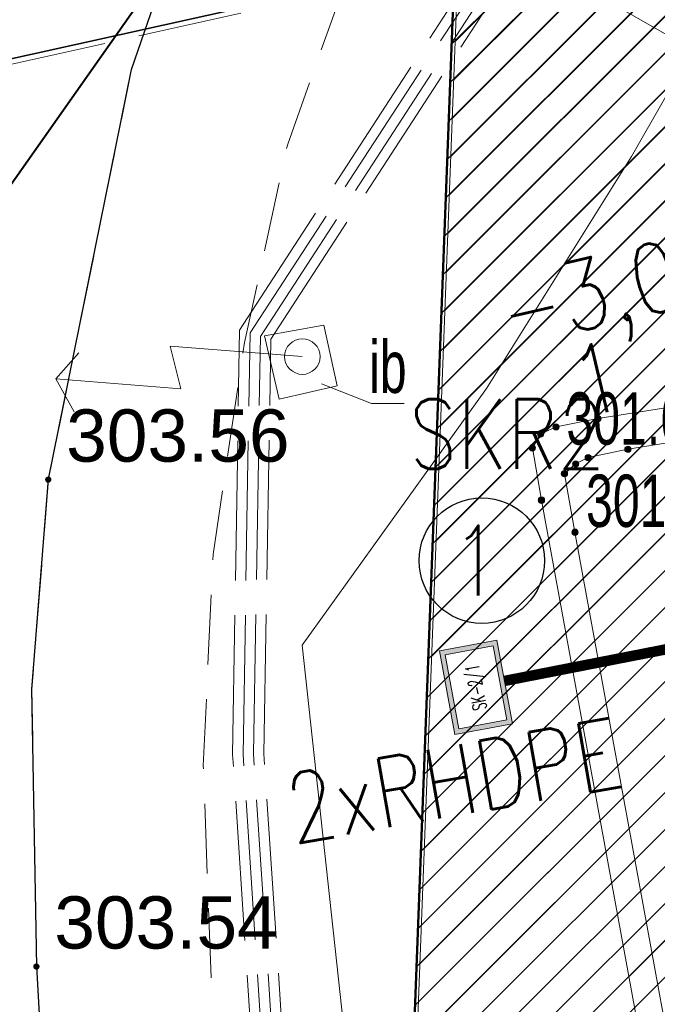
# Model space of a CAD drawing. Header units: metres. Extents: x 6567444 to 13135881, y 5574237 to 11149086.
# Tile 48 of 191: x 6567824 to 6567833, y 5574532 to 5574546. Entities that reach past the tile are written whole.
import ezdxf
from ezdxf.enums import TextEntityAlignment as Align

# ---------------------------------------------------------------- set-up
doc = ezdxf.new("R2010")
doc.units = ezdxf.units.M
for name, pattern in [('Kropki przerywana 1', [250, 150, -100]), ('L_0_03', [1, 0.5, -0.5]), ('L_0_04', [1.5, 1, -0.5]), ('L_0_06', [2, 1.5, -0.5]), ('L_2_50', [2.5, 2, -0.5])]:
    doc.linetypes.add(name, pattern=pattern)
for name, color, linetype, lineweight in [('EGB_DzialkaEwidencyjna', 7, 'Continuous', 18), ('EGB_Klasouzytek', 92, 'Continuous', 18), ('EGB_KonturUzytkuGruntowego', 92, 'Continuous', 18), ('GES_InneUrzadzeniaTowarzyszace_P', 7, 'Continuous', 18), ('GES_PrzewodCieplowniczy', 212, 'Continuous', 18), ('GES_PrzewodElektroenergetyczny_Projektowany', 7, 'Continuous', 18), ('GES_PrzewodKanalizacyjny', 36, 'Continuous', 18), ('GES_PrzewodKanalizacyjny_Projektowany', 7, 'Continuous', 18), ('GES_PrzewodWodociagowy', 5, 'Continuous', 18), ('GES_Rzedna', 7, 'Continuous', 18), ('GES_UrzadzeniaTowarzyszczaceLiniowe', 7, 'Continuous', 18), ('MP_LINIE_REGULAC', 135, 'Continuous', 40), ('OT_Budowle', 7, 'Continuous', 18), ('OT_Komunikacja', 7, 'Continuous', 18), ('OTRS', 7, 'Continuous', 13), ('OTRS_O', 7, 'Continuous', 20), ('SEL_OPIS_legenda', 7, 'Continuous', 18), ('SEN_kanalizacja_kablowa', 7, 'SEN_t', 40), ('SEN_kanalizacja_kablowa_studnie', 30, 'Continuous', 20), ('SEN_studnia_kablowa_typ', 30, 'Continuous', 20), ('Z_GRANICE SPRAWDZONE', 100, 'Continuous', 30)]:
    doc.layers.add(name, color=color, linetype=linetype, lineweight=lineweight)
for name, color, linetype in [('FORMA - Arch 01 - 820-G Rysunki Obrazki', 7, 'Continuous'), ('FORMA - Arch 01 - PZT 0 ZAKRES OPRACOWANIA', 7, 'Continuous'), ('FORMA - Arch 01 - PZT 1 Strefy', 7, 'Continuous'), ('SEN_atrybut_bloku1', 7, 'Continuous'), ('SEN_atrybut_bloku2', 9, 'Continuous')]:
    doc.layers.add(name, color=color, linetype=linetype)
doc.styles.add('ARIAL', font='arial.ttf')
doc.styles.add('BDOT', font='arial.ttf', dxfattribs={"width": 0.9})
doc.styles.add('ROMANS', font='romans.shx', dxfattribs={"width": 0.9})
doc.styles.get("Standard").update_dxf_attribs({"font": 'arial.ttf'})
doc.linetypes.add('MPNLZ', pattern='A,6,-2,[35,msgB.shx,S=0.016,R=0,X=-1,Y=0],6', length=14)
doc.linetypes.add('SEN_t', pattern='A,5,["t",ARIAL,S=1,R=0,X=2.1,Y=0.25],5', length=10)
pattern_1 = [(45, (0, 0), (-0.265165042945, 0.265165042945), [])]

# ---------------------------------------------------------------- blocks, each defined once
blk = doc.blocks.new('other_SUPY')
at = {"color": 0, "linetype": 'Continuous', "lineweight": 18, "flags": 128}
for points in [[(-1.2, 7), (-2.1, 6.4)], [(0, 0), (0, 3.8), (-1.2, 3.4), (-1.2, 7)], [(-1.2, 7), (-0.4, 6.4)]]:
    blk.add_lwpolyline(points, dxfattribs=at)
at = {"color": 0, "linetype": 'Continuous', "lineweight": 18}
blk.add_circle((0, 0), 0.51, dxfattribs=at)
blk = doc.blocks.new('other_SUPS01_02')
at = {"linetype": 'Continuous', "lineweight": 13}
blk.add_hatch(color=0, dxfattribs=at).paths.add_polyline_path([(0, -0.091, 1), (0, 0.091, 1)])
at = {"color": 0, "linetype": 'Continuous', "lineweight": 13}
blk.add_circle((0, 0), 0.0906, dxfattribs=at)
blk = doc.blocks.new('OTRS')
at = {"layer": 'OTRS', "color": 0, "lineweight": -3, "const_width": 0.09}
blk.add_lwpolyline([(-0.045, 0, 1), (0.045, 0, 1)], format="xyb", close=True, dxfattribs=at)
at = {"layer": 'OTRS_O', "color": 0, "style": 'BDOT'}
blk.add_attdef('RZEDNA', (0.514, 0.515), '', height=1.5, dxfattribs=at)
blk = doc.blocks.new('_MDCP')
at = {"layer": 'EGB_DzialkaEwidencyjna', "linetype": 'CONTINUOUS', "lineweight": 18}
for p, q in [((6567849.51, 5574552.26), (6567921.55, 5574569.11)), ((6567921.55, 5574569.11), (6567946.41, 5574443.1)), ((6567830.11, 5574547.72), (6567849.51, 5574552.26)), ((6567829, 5574518.49), (6567830.11, 5574547.72)), ((6567851.37, 5574441.53), (6567829, 5574518.49)), ((6567946.41, 5574443.1), (6567945.87, 5574426.93)), ((6567857.95, 5574413.39), (6567851.37, 5574441.53)), ((6567945.87, 5574426.93), (6567941.78, 5574411.28)), ((6567864.17, 5574367.81), (6567857.95, 5574413.39)), ((6567941.78, 5574411.28), (6567926.87, 5574389.48)), ((6567926.87, 5574389.48), (6567903.73, 5574376.76)), ((6567903.73, 5574376.76), (6567864.17, 5574367.81))]:
    blk.add_line(p, q, dxfattribs=at)
at = {"layer": 'EGB_DzialkaEwidencyjna', "linetype": 'Continuous', "lineweight": 18}
blk.add_line((6567830.101, 5574547.47), (6567829.009, 5574518.74), dxfattribs=at)
at = {"layer": 'EGB_Klasouzytek', "lineweight": 18}
blk.add_lwpolyline([(6567903.73, 5574376.76), (6567864.17, 5574367.81), (6567857.95, 5574413.39), (6567851.37, 5574441.53), (6567829, 5574518.49), (6567830.11, 5574547.72), (6567849.51, 5574552.26), (6567921.55, 5574569.11), (6567946.41, 5574443.1), (6567945.87, 5574426.93), (6567941.78, 5574411.28), (6567926.87, 5574389.48)], close=True, dxfattribs=at)
blk.add_lwpolyline([(6567843.288, 5574339.738), (6567840.22, 5574379.37), (6567837.97, 5574408.39), (6567824.54, 5574464.39), (6567815.07, 5574503.11), (6567813.39, 5574510.85), (6567812.91, 5574512.76), (6567809.64, 5574533.63), (6567810.66, 5574545.93), (6567811.96, 5574548.85), (6567814.7, 5574549.3), (6567819.81, 5574551.02), (6567841.64, 5574556.2), (6567848.19, 5574557.83), (6567849.51, 5574552.26), (6567830.11, 5574547.72), (6567829, 5574518.49), (6567851.37, 5574441.53), (6567857.95, 5574413.39), (6567862.49, 5574380.1), (6567864.17, 5574367.81), (6567869.98, 5574345.11), (6567862.17, 5574342.99), (6567862.141, 5574342.197)], dxfattribs=at)
at = {"layer": 'EGB_KonturUzytkuGruntowego', "linetype": 'L_0_03', "lineweight": 18, "flags": 128}
blk.add_lwpolyline([(6567864.17, 5574367.81), (6567862.49, 5574380.1), (6567857.95, 5574413.39), (6567851.37, 5574441.53), (6567829, 5574518.49), (6567830.11, 5574547.72), (6567849.51, 5574552.26), (6567921.55, 5574569.11), (6567946.41, 5574443.1), (6567945.87, 5574426.93), (6567941.78, 5574411.28), (6567926.87, 5574389.48), (6567903.73, 5574376.76)], close=True, dxfattribs=at)
at = {"layer": 'EGB_KonturUzytkuGruntowego', "linetype": 'L_0_03', "lineweight": 18}
blk.add_lwpolyline([(6567843.288, 5574339.738), (6567840.22, 5574379.37), (6567837.97, 5574408.39), (6567824.54, 5574464.39), (6567815.07, 5574503.11), (6567813.39, 5574510.85), (6567812.91, 5574512.76), (6567809.64, 5574533.63), (6567810.66, 5574545.93), (6567811.96, 5574548.85), (6567814.7, 5574549.3), (6567819.81, 5574551.02), (6567841.64, 5574556.2), (6567848.19, 5574557.83), (6567849.51, 5574552.26), (6567830.11, 5574547.72), (6567829, 5574518.49), (6567851.37, 5574441.53), (6567857.95, 5574413.39), (6567862.49, 5574380.1), (6567864.17, 5574367.81), (6567869.98, 5574345.11), (6567862.17, 5574342.99), (6567862.141, 5574342.197)], dxfattribs=at)
at = {"layer": 'GES_PrzewodCieplowniczy', "color": 212, "linetype": 'Continuous', "lineweight": 18}
for points in [[(6567835.395, 5574577.254), (6567835.56, 5574576.27), (6567841.12, 5574549.13), (6567842.56, 5574542.47), (6567842.66, 5574541.85), (6567842.59, 5574541.6), (6567842.37, 5574541.42), (6567841.76, 5574541.31), (6567832.56, 5574539.84), (6567831.99, 5574539.72), (6567831.81, 5574539.63), (6567831.65, 5574539.49), (6567831.8, 5574538.65), (6567833.77, 5574527.9), (6567835.97, 5574516.03), (6567836.07, 5574515.32), (6567836.27, 5574514.58), (6567838.64, 5574502.84)], [(6567840.21, 5574493.42), (6567838.21, 5574503.22), (6567835.81, 5574514.93), (6567835.68, 5574515.72), (6567835.53, 5574516.45), (6567833.32, 5574528.21), (6567831.32, 5574539.11), (6567831.19, 5574539.86), (6567831.31, 5574540.06), (6567831.53, 5574540.16), (6567832.13, 5574540.28), (6567841.07, 5574541.69), (6567841.7, 5574541.79), (6567841.9, 5574541.97), (6567842.01, 5574542.23), (6567841.92, 5574542.82), (6567840.56, 5574549.05), (6567834.9, 5574576.29), (6567834.74, 5574576.8), (6567834.714, 5574577.126)]]:
    blk.add_lwpolyline(points, dxfattribs=at)
at = {"layer": 'GES_PrzewodElektroenergetyczny_Projektowany', "color": 1, "linetype": 'L_2_50', "lineweight": 18}
for points in [[(6567831.58, 5574502.8), (6567830.78, 5574506.07), (6567829.7, 5574510.79), (6567828.21, 5574518.06), (6567827.66, 5574522.91), (6567827.38, 5574530.31), (6567827.04, 5574535.46), (6567827.14, 5574541.51), (6567830.92, 5574547.31), (6567832.64, 5574549.49), (6567839.14, 5574558.67), (6567836.38, 5574574.22), (6567833.87, 5574575.42), (6567832.16, 5574576.645)], [(6567831.72, 5574502.84), (6567830.92, 5574506.11), (6567829.85, 5574510.82), (6567828.36, 5574518.08), (6567827.81, 5574522.92), (6567827.53, 5574530.32), (6567827.19, 5574535.47), (6567827.29, 5574541.46), (6567831.04, 5574547.22), (6567832.76, 5574549.39), (6567839.3, 5574558.64), (6567836.51, 5574574.32), (6567833.95, 5574575.55), (6567832.368, 5574576.684)], [(6567831.87, 5574502.87), (6567831.07, 5574506.14), (6567830, 5574510.85), (6567828.5, 5574518.11), (6567827.96, 5574522.93), (6567827.68, 5574530.33), (6567827.34, 5574535.47), (6567827.44, 5574541.42), (6567831.16, 5574547.14), (6567832.88, 5574549.3), (6567839.46, 5574558.6), (6567836.65, 5574574.42), (6567834.02, 5574575.68), (6567832.567, 5574576.722)], [(6567831.43, 5574502.77), (6567830.63, 5574506.04), (6567829.56, 5574510.76), (6567828.06, 5574518.04), (6567827.51, 5574522.9), (6567827.23, 5574530.3), (6567826.89, 5574535.46), (6567826.99, 5574541.55), (6567830.8, 5574547.4), (6567832.52, 5574549.58), (6567838.98, 5574558.71), (6567836.25, 5574574.12), (6567833.79, 5574575.29), (6567831.956, 5574576.607)]]:
    blk.add_lwpolyline(points, dxfattribs=at)
at = {"layer": 'GES_PrzewodKanalizacyjny', "color": 36, "linetype": 'Continuous', "lineweight": 18}
blk.add_lwpolyline([(6567832.359, 5574547.28), (6567830.95, 5574547.05), (6567796.238, 5574539.357)], dxfattribs=at)
at = {"layer": 'GES_PrzewodKanalizacyjny_Projektowany', "color": 36, "linetype": 'L_0_06', "lineweight": 18}
blk.add_lwpolyline([(6567796.266, 5574539.236), (6567832.48, 5574547.32), (6567854.13, 5574556.3), (6567878.83, 5574561.85), (6567921.59, 5574572.26), (6567938.88, 5574580.92), (6567943.337, 5574581.783)], dxfattribs=at)
at = {"layer": 'GES_PrzewodWodociagowy', "color": 5, "linetype": 'Continuous', "lineweight": 18}
blk.add_lwpolyline([(6567933.69, 5574572.61), (6567933.06, 5574572.59), (6567924.48, 5574571.48), (6567923.42, 5574572.32), (6567920.04, 5574574.98), (6567915.01, 5574574.28), (6567879.77, 5574567.11), (6567879.07, 5574566.99), (6567878.14, 5574565.37), (6567860.87, 5574560.66), (6567855.39, 5574559.03), (6567839.4, 5574555.34), (6567836.94, 5574551.59), (6567834.92, 5574548.08), (6567832.61, 5574544.04), (6567830.53, 5574540.71), (6567827.89, 5574537.03), (6567830.01, 5574517.51), (6567828.46, 5574517.24), (6567802.588, 5574511.449)], dxfattribs=at)
at = {"layer": 'GES_UrzadzeniaTowarzyszczaceLiniowe', "color": 7, "linetype": 'Continuous', "lineweight": 35}
blk.add_lwpolyline([(6567830.95, 5574547.05), (6567796.238, 5574539.357)], dxfattribs=at)
at = {"layer": 'MP_LINIE_REGULAC', "linetype": 'MPNLZ', "flags": 128}
blk.add_lwpolyline([(6567850.203, 5574340.64), (6567845.014, 5574408.349), (6567815.314, 5574531.714), (6567826.921, 5574548.2), (6567848.668, 5574553.025)], dxfattribs=at)
at = {"layer": 'OT_Budowle', "color": 7, "linetype": 'Continuous', "lineweight": 18, "flags": 128}
blk.add_lwpolyline([(6567828.2, 5574541.62), (6567828.39, 5574540.75), (6567827.56, 5574540.56), (6567827.35, 5574541.47)], close=True, dxfattribs=at)
at = {"layer": 'OT_Budowle', "color": 7, "linetype": 'Continuous', "lineweight": 15}
blk.add_lwpolyline([(6567828.165, 5574540.778), (6567828.881, 5574540.499), (6567829.353, 5574540.499)], dxfattribs=at)
at = {"layer": 'OT_Komunikacja', "color": 7, "linetype": 'Continuous', "lineweight": 25, "flags": 128}
blk.add_lwpolyline([(6567824.25, 5574529.43), (6567824.08, 5574532.42), (6567824.01, 5574536.4), (6567824.25, 5574539.41), (6567825.44, 5574545.29), (6567826.09, 5574547.18), (6567826.92, 5574548.98), (6567827.87, 5574550.71), (6567829, 5574552.37), (6567830.23, 5574553.94), (6567831.64, 5574555.37), (6567833.15, 5574556.73), (6567834.74, 5574557.88), (6567836.48, 5574558.91), (6567838.28, 5574559.74), (6567840.14, 5574560.43), (6567842.08, 5574560.99), (6567847.84, 5574562.43), (6567850.42, 5574563.07), (6567851, 5574562.82), (6567857.08, 5574558.64), (6567878.36, 5574563.51)], dxfattribs=at)
at = {"layer": 'OT_Komunikacja', "color": 7, "linetype": 'L_0_04', "lineweight": 18, "flags": 128}
blk.add_lwpolyline([(6567947.515, 5574455.698), (6567948.396, 5574450.424), (6567948.648, 5574448.732), (6567948.975, 5574446.476), (6567949.265, 5574444.281), (6567949.478, 5574440.508), (6567949.478, 5574438.827), (6567949.548, 5574436.345), (6567949.466, 5574434.494), (6567949.331, 5574431.506), (6567949.013, 5574428.567), (6567948.397, 5574424.452), (6567947.845, 5574421.592), (6567946.958, 5574417.848), (6567946.194, 5574415.206), (6567944.955, 5574411.463), (6567944.22, 5574409.565), (6567943.335, 5574407.431), (6567941.896, 5574404.446), (6567940.723, 5574402.331), (6567939.781, 5574400.677), (6567938.516, 5574398.665), (6567936.744, 5574396.084), (6567934.465, 5574393.243), (6567932.327, 5574390.844), (6567928.971, 5574387.543), (6567926.7, 5574385.54), (6567925.032, 5574384.195), (6567923.337, 5574382.935), (6567920.797, 5574381.179), (6567917.606, 5574379.366), (6567914.527, 5574377.737), (6567911.816, 5574376.502), (6567909.558, 5574375.579), (6567907.269, 5574374.816), (6567903.606, 5574373.672), (6567899.382, 5574372.528), (6567894.891, 5574371.274), (6567878.894, 5574366.917), (6567867.949, 5574363.87), (6567863.154, 5574362.61), (6567857.11, 5574361.35), (6567856.863, 5574364.456), (6567856.582, 5574368.039), (6567856.09, 5574372.83), (6567857, 5574372.9), (6567856.31, 5574378.9), (6567855.79, 5574382.87), (6567855.18, 5574386.83), (6567854.51, 5574390.76), (6567853.78, 5574394.71), (6567853.05, 5574398.63), (6567852.19, 5574402.6), (6567849.76, 5574413.26), (6567849.89, 5574414.22), (6567851.83, 5574414.67), (6567851.37, 5574416.66), (6567854.58, 5574417.42), (6567850.88, 5574432.39), (6567845.96, 5574431.22), (6567840.92, 5574450.67), (6567838.96, 5574456.25), (6567831.07, 5574490.06), (6567830.27, 5574495.98), (6567829, 5574501.83), (6567827.92, 5574506.7), (6567826.86, 5574511.56), (6567826.08, 5574515.52), (6567825.4, 5574519.47), (6567824.95, 5574522.44), (6567824.5, 5574526.43), (6567824.25, 5574529.43), (6567824.08, 5574532.42), (6567824.01, 5574536.4), (6567824.25, 5574539.41), (6567825.44, 5574545.29), (6567826.09, 5574547.18), (6567826.92, 5574548.98), (6567827.87, 5574550.71), (6567829, 5574552.37), (6567849.24, 5574556.86), (6567847.84, 5574562.43), (6567850.42, 5574563.07), (6567851, 5574562.82), (6567857.08, 5574558.64), (6567878.36, 5574563.51), (6567907.32, 5574570.28), (6567907.73, 5574567.88), (6567878.94, 5574561.2), (6567857.62, 5574556.33), (6567833.07, 5574550.68), (6567832.17, 5574550.48), (6567830.79, 5574549.8), (6567829.67, 5574548.79), (6567828.68, 5574547.02), (6567827.68, 5574544.22), (6567827.06, 5574541.37), (6567826.61, 5574538.33), (6567826.47, 5574535.3), (6567826.62, 5574531.27), (6567826.93, 5574527.32), (6567827.29, 5574523.8), (6567827.81, 5574520.34), (6567828.64, 5574515.44), (6567829.22, 5574512.47), (6567831.34, 5574502.7), (6567832, 5574502.04), (6567832.86, 5574501.86), (6567835.48, 5574490.39), (6567838.69, 5574476.72), (6567840.94, 5574477.22), (6567842.1, 5574472.29), (6567839.84, 5574471.76), (6567843.24, 5574457.14), (6567846.41, 5574443.89), (6567846.82, 5574442.27), (6567847.04, 5574441.61), (6567847.42, 5574441.08), (6567847.97, 5574440.71), (6567848.63, 5574440.56), (6567849.32, 5574440.61), (6567851.19, 5574441.04), (6567854.02, 5574429.39), (6567857.72, 5574414.07), (6567855.38, 5574413.53), (6567854.43, 5574412.7), (6567853.63, 5574411.68), (6567853.17, 5574410.72), (6567853.12, 5574409.71), (6567854.26, 5574404.84), (6567855.51, 5574399), (6567857.01, 5574391.2), (6567857.79, 5574386.18), (6567858.35, 5574382.21), (6567859.02, 5574377.27), (6567859.909, 5574368.887), (6567860.055, 5574367.78), (6567860.402, 5574366.895), (6567861.348, 5574365.757), (6567862.743, 5574365.112), (6567863.812, 5574364.983), (6567864.873, 5574365.082), (6567875.385, 5574368.045), (6567887.169, 5574371.344), (6567894.86, 5574373.433), (6567904.193, 5574375.979), (6567909.986, 5574377.842), (6567913.714, 5574379.575), (6567916.29, 5574380.93), (6567919.833, 5574382.929), (6567921.94, 5574384.465), (6567924.837, 5574386.597), (6567926.974, 5574388.488), (6567928.91, 5574390.273), (6567932.797, 5574394.443), (6567936.263, 5574399.014), (6567938.789, 5574403.047), (6567940.719, 5574406.619), (6567942.6, 5574410.97), (6567944.237, 5574415.951), (6567945.095, 5574418.932), (6567946.005, 5574422.667), (6567946.916, 5574428.255), (6567947.357, 5574433.537), (6567947.446, 5574438.626), (6567947.184, 5574444.294), (6567946.685, 5574448.233), (6567946.054, 5574452.175), (6567945.029, 5574458.386), (6567942.856, 5574469.729), (6567945.871, 5574465.435)], close=True, dxfattribs=at)
at = {"layer": 'Z_GRANICE SPRAWDZONE', "linetype": 'ByBlock', "flags": 128}
blk.add_lwpolyline([(6567830.11, 5574547.72), (6567849.531, 5574552.262), (6567921.55, 5574569.11), (6567946.41, 5574443.1), (6567945.87, 5574426.93), (6567941.769, 5574411.258), (6567926.87, 5574389.48), (6567903.73, 5574376.76), (6567864.17, 5574367.81), (6567857.95, 5574413.39), (6567851.37, 5574441.53), (6567829, 5574518.49), (6567830.11, 5574547.72)], dxfattribs=at)
at = {"layer": 'GES_InneUrzadzeniaTowarzyszace_P', "linetype": 'Continuous', "xscale": 0.5, "yscale": 0.5, "zscale": 0.5, "rotation": 85.44196175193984}
blk.add_blockref('other_SUPY', (6567827.89, 5574541.17), dxfattribs=at)
at = {"layer": 'GES_Rzedna', "color": 212, "linetype": 'Continuous', "xscale": 0.5, "yscale": 0.5, "zscale": 0.5}
for p in [(6567832.13, 5574540.28), (6567831.53, 5574540.16), (6567831.31, 5574540.06), (6567831.19, 5574539.86), (6567832.56, 5574539.84), (6567831.99, 5574539.72), (6567831.81, 5574539.63), (6567831.65, 5574539.49), (6567831.32, 5574539.11), (6567831.8, 5574538.65)]:
    blk.add_blockref('other_SUPS01_02', p, dxfattribs=at)
at = {"layer": 'OTRS', "xscale": 0.5, "yscale": 0.5, "zscale": 0.5}
for p, values in [((6567824.246, 5574539.405, 303.558), {'RZEDNA': '303.56'}), ((6567824.076, 5574532.419, 303.538), {'RZEDNA': '303.54'})]:
    blk.add_blockref('OTRS', p, dxfattribs=at).add_auto_attribs(values)
at = {"layer": 'GES_Rzedna', "color": 212, "lineweight": 15, "width": 0.66}
for s, p in [('301.61', (6567831.678, 5574540.282)), ('301.60', (6567831.96, 5574539.102))]:
    blk.add_text(s, height=0.75, dxfattribs=at).set_placement(p, align=Align.MIDDLE_LEFT)
at = {"layer": 'OT_Budowle', "color": 7, "lineweight": 15, "width": 0.66}
blk.add_text('ib', height=0.75, dxfattribs=at).set_placement((6567829.117, 5574541.024), align=Align.MIDDLE_CENTER)
blk = doc.blocks.new('PR1183 Chorzów Metalowców V09_TT')
at = {"layer": 'FORMA - Arch 01 - PZT 1 Strefy', "linetype": 'Continuous', "lineweight": 0, "true_color": 0x577933}
h = blk.add_hatch(dxfattribs=at)
h.set_pattern_fill('ANSI31', color=77, scale=3, style=0)
h.set_pattern_definition(pattern_1)
h.paths.add_polyline_path([(6567829, 5574517.24), (6567842.398, 5574471.118), (6567844.165, 5574471.632), (6567846.931, 5574462.111), (6567846.967, 5574484.472), (6567835.736, 5574536.73), (6567846.642, 5574539.074), (6567844.864, 5574547.35), (6567918.571, 5574563.191), (6567935.605, 5574483.933), (6567930.975, 5574476.768), (6567931.227, 5574475.595), (6567933.57, 5574476.098, 0.216609), (6567938.884, 5574480.085), (6567921.55, 5574567.86), (6567849.267, 5574550.953), (6567830.11, 5574546.47)])
at = {"layer": 'FORMA - Arch 01 - 820-G Rysunki Obrazki', "color": 7, "linetype": 'Continuous', "lineweight": 13}
blk.add_line((6567840.477, 5574540.329), (6567822.619, 5574550.542), dxfattribs=at)
at = {"layer": 'FORMA - Arch 01 - PZT 0 ZAKRES OPRACOWANIA', "color": 1, "linetype": 'Kropki przerywana 1', "lineweight": 50}
blk.add_line((6567830.11, 5574546.47), (6567829, 5574517.24), dxfattribs=at)
at = {"layer": 'FORMA - Arch 01 - PZT 1 Strefy', "color": 71, "linetype": 'Continuous', "lineweight": 13, "true_color": 0xaff266}
blk.add_line((6567830.11, 5574546.47), (6567829, 5574517.24), dxfattribs=at)
blk = doc.blocks.new('GE.I.6640.1.468.2024_MDCP_dodatkowe pomiary_12.03.2026')
at = {"layer": 'EGB_DzialkaEwidencyjna', "linetype": 'CONTINUOUS', "lineweight": 18}
for p, q in [((6567849.51, 5574552.26), (6567921.55, 5574569.11)), ((6567921.55, 5574569.11), (6567946.41, 5574443.1)), ((6567830.11, 5574547.72), (6567849.51, 5574552.26)), ((6567829, 5574518.49), (6567830.11, 5574547.72)), ((6567851.37, 5574441.53), (6567829, 5574518.49)), ((6567946.41, 5574443.1), (6567945.87, 5574426.93)), ((6567857.95, 5574413.39), (6567851.37, 5574441.53)), ((6567945.87, 5574426.93), (6567941.78, 5574411.28)), ((6567864.17, 5574367.81), (6567857.95, 5574413.39)), ((6567941.78, 5574411.28), (6567926.87, 5574389.48)), ((6567926.87, 5574389.48), (6567903.73, 5574376.76)), ((6567903.73, 5574376.76), (6567864.17, 5574367.81))]:
    blk.add_line(p, q, dxfattribs=at)
at = {"layer": 'EGB_DzialkaEwidencyjna', "linetype": 'Continuous', "lineweight": 18}
blk.add_line((6567830.101, 5574547.47), (6567829.009, 5574518.74), dxfattribs=at)
at = {"layer": 'EGB_Klasouzytek', "lineweight": 18}
blk.add_lwpolyline([(6567903.73, 5574376.76), (6567864.17, 5574367.81), (6567857.95, 5574413.39), (6567851.37, 5574441.53), (6567829, 5574518.49), (6567830.11, 5574547.72), (6567849.51, 5574552.26), (6567921.55, 5574569.11), (6567946.41, 5574443.1), (6567945.87, 5574426.93), (6567941.78, 5574411.28), (6567926.87, 5574389.48)], close=True, dxfattribs=at)
blk.add_lwpolyline([(6567843.288, 5574339.738), (6567840.22, 5574379.37), (6567837.97, 5574408.39), (6567824.54, 5574464.39), (6567815.07, 5574503.11), (6567813.39, 5574510.85), (6567812.91, 5574512.76), (6567809.64, 5574533.63), (6567810.66, 5574545.93), (6567811.96, 5574548.85), (6567814.7, 5574549.3), (6567819.81, 5574551.02), (6567841.64, 5574556.2), (6567848.19, 5574557.83), (6567849.51, 5574552.26), (6567830.11, 5574547.72), (6567829, 5574518.49), (6567851.37, 5574441.53), (6567857.95, 5574413.39), (6567862.49, 5574380.1), (6567864.17, 5574367.81), (6567869.98, 5574345.11), (6567862.17, 5574342.99), (6567862.141, 5574342.197)], dxfattribs=at)
at = {"layer": 'EGB_KonturUzytkuGruntowego', "linetype": 'L_0_03', "lineweight": 18, "flags": 128}
blk.add_lwpolyline([(6567864.17, 5574367.81), (6567862.49, 5574380.1), (6567857.95, 5574413.39), (6567851.37, 5574441.53), (6567829, 5574518.49), (6567830.11, 5574547.72), (6567849.51, 5574552.26), (6567921.55, 5574569.11), (6567946.41, 5574443.1), (6567945.87, 5574426.93), (6567941.78, 5574411.28), (6567926.87, 5574389.48), (6567903.73, 5574376.76)], close=True, dxfattribs=at)
at = {"layer": 'EGB_KonturUzytkuGruntowego', "linetype": 'L_0_03', "lineweight": 18}
blk.add_lwpolyline([(6567843.288, 5574339.738), (6567840.22, 5574379.37), (6567837.97, 5574408.39), (6567824.54, 5574464.39), (6567815.07, 5574503.11), (6567813.39, 5574510.85), (6567812.91, 5574512.76), (6567809.64, 5574533.63), (6567810.66, 5574545.93), (6567811.96, 5574548.85), (6567814.7, 5574549.3), (6567819.81, 5574551.02), (6567841.64, 5574556.2), (6567848.19, 5574557.83), (6567849.51, 5574552.26), (6567830.11, 5574547.72), (6567829, 5574518.49), (6567851.37, 5574441.53), (6567857.95, 5574413.39), (6567862.49, 5574380.1), (6567864.17, 5574367.81), (6567869.98, 5574345.11), (6567862.17, 5574342.99), (6567862.141, 5574342.197)], dxfattribs=at)
at = {"layer": 'GES_PrzewodCieplowniczy', "color": 212, "linetype": 'Continuous', "lineweight": 18}
for points in [[(6567835.395, 5574577.254), (6567835.56, 5574576.27), (6567841.12, 5574549.13), (6567842.56, 5574542.47), (6567842.66, 5574541.85), (6567842.59, 5574541.6), (6567842.37, 5574541.42), (6567841.76, 5574541.31), (6567832.56, 5574539.84), (6567831.99, 5574539.72), (6567831.81, 5574539.63), (6567831.65, 5574539.49), (6567831.8, 5574538.65), (6567833.77, 5574527.9), (6567835.97, 5574516.03), (6567836.07, 5574515.32), (6567836.27, 5574514.58), (6567838.64, 5574502.84)], [(6567840.21, 5574493.42), (6567838.21, 5574503.22), (6567835.81, 5574514.93), (6567835.68, 5574515.72), (6567835.53, 5574516.45), (6567833.32, 5574528.21), (6567831.32, 5574539.11), (6567831.19, 5574539.86), (6567831.31, 5574540.06), (6567831.53, 5574540.16), (6567832.13, 5574540.28), (6567841.07, 5574541.69), (6567841.7, 5574541.79), (6567841.9, 5574541.97), (6567842.01, 5574542.23), (6567841.92, 5574542.82), (6567840.56, 5574549.05), (6567834.9, 5574576.29), (6567834.74, 5574576.8), (6567834.714, 5574577.126)]]:
    blk.add_lwpolyline(points, dxfattribs=at)
at = {"layer": 'GES_PrzewodElektroenergetyczny_Projektowany', "color": 1, "linetype": 'L_2_50', "lineweight": 18}
for points in [[(6567831.58, 5574502.8), (6567830.78, 5574506.07), (6567829.7, 5574510.79), (6567828.21, 5574518.06), (6567827.66, 5574522.91), (6567827.38, 5574530.31), (6567827.04, 5574535.46), (6567827.14, 5574541.51), (6567830.92, 5574547.31), (6567832.64, 5574549.49), (6567839.14, 5574558.67), (6567836.38, 5574574.22), (6567833.87, 5574575.42), (6567832.16, 5574576.645)], [(6567831.72, 5574502.84), (6567830.92, 5574506.11), (6567829.85, 5574510.82), (6567828.36, 5574518.08), (6567827.81, 5574522.92), (6567827.53, 5574530.32), (6567827.19, 5574535.47), (6567827.29, 5574541.46), (6567831.04, 5574547.22), (6567832.76, 5574549.39), (6567839.3, 5574558.64), (6567836.51, 5574574.32), (6567833.95, 5574575.55), (6567832.368, 5574576.684)], [(6567831.87, 5574502.87), (6567831.07, 5574506.14), (6567830, 5574510.85), (6567828.5, 5574518.11), (6567827.96, 5574522.93), (6567827.68, 5574530.33), (6567827.34, 5574535.47), (6567827.44, 5574541.42), (6567831.16, 5574547.14), (6567832.88, 5574549.3), (6567839.46, 5574558.6), (6567836.65, 5574574.42), (6567834.02, 5574575.68), (6567832.567, 5574576.722)], [(6567831.43, 5574502.77), (6567830.63, 5574506.04), (6567829.56, 5574510.76), (6567828.06, 5574518.04), (6567827.51, 5574522.9), (6567827.23, 5574530.3), (6567826.89, 5574535.46), (6567826.99, 5574541.55), (6567830.8, 5574547.4), (6567832.52, 5574549.58), (6567838.98, 5574558.71), (6567836.25, 5574574.12), (6567833.79, 5574575.29), (6567831.956, 5574576.607)]]:
    blk.add_lwpolyline(points, dxfattribs=at)
at = {"layer": 'GES_PrzewodKanalizacyjny', "color": 36, "linetype": 'Continuous', "lineweight": 18}
blk.add_lwpolyline([(6567832.359, 5574547.28), (6567830.95, 5574547.05), (6567796.238, 5574539.357)], dxfattribs=at)
at = {"layer": 'GES_PrzewodKanalizacyjny_Projektowany', "color": 36, "linetype": 'L_0_06', "lineweight": 18}
blk.add_lwpolyline([(6567796.266, 5574539.236), (6567832.48, 5574547.32), (6567854.13, 5574556.3), (6567878.83, 5574561.85), (6567921.59, 5574572.26), (6567938.88, 5574580.92), (6567943.337, 5574581.783)], dxfattribs=at)
at = {"layer": 'GES_PrzewodWodociagowy', "color": 5, "linetype": 'Continuous', "lineweight": 18}
blk.add_lwpolyline([(6567933.69, 5574572.61), (6567933.06, 5574572.59), (6567924.48, 5574571.48), (6567923.42, 5574572.32), (6567920.04, 5574574.98), (6567915.01, 5574574.28), (6567879.77, 5574567.11), (6567879.07, 5574566.99), (6567878.14, 5574565.37), (6567860.87, 5574560.66), (6567855.39, 5574559.03), (6567839.4, 5574555.34), (6567836.94, 5574551.59), (6567834.92, 5574548.08), (6567832.61, 5574544.04), (6567830.53, 5574540.71), (6567827.89, 5574537.03), (6567830.01, 5574517.51), (6567828.46, 5574517.24), (6567802.588, 5574511.449)], dxfattribs=at)
at = {"layer": 'GES_UrzadzeniaTowarzyszczaceLiniowe', "color": 7, "linetype": 'Continuous', "lineweight": 35}
blk.add_lwpolyline([(6567830.95, 5574547.05), (6567796.238, 5574539.357)], dxfattribs=at)
at = {"layer": 'MP_LINIE_REGULAC', "linetype": 'MPNLZ', "flags": 128}
blk.add_lwpolyline([(6567850.203, 5574340.64), (6567845.014, 5574408.349), (6567815.314, 5574531.714), (6567826.921, 5574548.2), (6567848.668, 5574553.025)], dxfattribs=at)
at = {"layer": 'OT_Budowle', "color": 7, "linetype": 'Continuous', "lineweight": 18, "flags": 128}
blk.add_lwpolyline([(6567828.2, 5574541.62), (6567828.39, 5574540.75), (6567827.56, 5574540.56), (6567827.35, 5574541.47)], close=True, dxfattribs=at)
at = {"layer": 'OT_Budowle', "color": 7, "linetype": 'Continuous', "lineweight": 15}
blk.add_lwpolyline([(6567828.165, 5574540.778), (6567828.881, 5574540.499), (6567829.353, 5574540.499)], dxfattribs=at)
at = {"layer": 'OT_Komunikacja', "color": 7, "linetype": 'Continuous', "lineweight": 25, "flags": 128}
blk.add_lwpolyline([(6567824.25, 5574529.43), (6567824.08, 5574532.42), (6567824.01, 5574536.4), (6567824.25, 5574539.41), (6567825.44, 5574545.29), (6567826.09, 5574547.18), (6567826.92, 5574548.98), (6567827.87, 5574550.71), (6567829, 5574552.37), (6567830.23, 5574553.94), (6567831.64, 5574555.37), (6567833.15, 5574556.73), (6567834.74, 5574557.88), (6567836.48, 5574558.91), (6567838.28, 5574559.74), (6567840.14, 5574560.43), (6567842.08, 5574560.99), (6567847.84, 5574562.43), (6567850.42, 5574563.07), (6567851, 5574562.82), (6567857.08, 5574558.64), (6567878.36, 5574563.51)], dxfattribs=at)
at = {"layer": 'OT_Komunikacja', "color": 7, "linetype": 'L_0_04', "lineweight": 18, "flags": 128}
blk.add_lwpolyline([(6567947.515, 5574455.698), (6567948.396, 5574450.424), (6567948.648, 5574448.732), (6567948.975, 5574446.476), (6567949.265, 5574444.281), (6567949.478, 5574440.508), (6567949.478, 5574438.827), (6567949.548, 5574436.345), (6567949.466, 5574434.494), (6567949.331, 5574431.506), (6567949.013, 5574428.567), (6567948.397, 5574424.452), (6567947.845, 5574421.592), (6567946.958, 5574417.848), (6567946.194, 5574415.206), (6567944.955, 5574411.463), (6567944.22, 5574409.565), (6567943.335, 5574407.431), (6567941.896, 5574404.446), (6567940.723, 5574402.331), (6567939.781, 5574400.677), (6567938.516, 5574398.665), (6567936.744, 5574396.084), (6567934.465, 5574393.243), (6567932.327, 5574390.844), (6567928.971, 5574387.543), (6567926.7, 5574385.54), (6567925.032, 5574384.195), (6567923.337, 5574382.935), (6567920.797, 5574381.179), (6567917.606, 5574379.366), (6567914.527, 5574377.737), (6567911.816, 5574376.502), (6567909.558, 5574375.579), (6567907.269, 5574374.816), (6567903.606, 5574373.672), (6567899.382, 5574372.528), (6567894.891, 5574371.274), (6567878.894, 5574366.917), (6567867.949, 5574363.87), (6567863.154, 5574362.61), (6567857.11, 5574361.35), (6567856.863, 5574364.456), (6567856.582, 5574368.039), (6567856.09, 5574372.83), (6567857, 5574372.9), (6567856.31, 5574378.9), (6567855.79, 5574382.87), (6567855.18, 5574386.83), (6567854.51, 5574390.76), (6567853.78, 5574394.71), (6567853.05, 5574398.63), (6567852.19, 5574402.6), (6567849.76, 5574413.26), (6567849.89, 5574414.22), (6567851.83, 5574414.67), (6567851.37, 5574416.66), (6567854.58, 5574417.42), (6567850.88, 5574432.39), (6567845.96, 5574431.22), (6567840.92, 5574450.67), (6567838.96, 5574456.25), (6567831.07, 5574490.06), (6567830.27, 5574495.98), (6567829, 5574501.83), (6567827.92, 5574506.7), (6567826.86, 5574511.56), (6567826.08, 5574515.52), (6567825.4, 5574519.47), (6567824.95, 5574522.44), (6567824.5, 5574526.43), (6567824.25, 5574529.43), (6567824.08, 5574532.42), (6567824.01, 5574536.4), (6567824.25, 5574539.41), (6567825.44, 5574545.29), (6567826.09, 5574547.18), (6567826.92, 5574548.98), (6567827.87, 5574550.71), (6567829, 5574552.37), (6567849.24, 5574556.86), (6567847.84, 5574562.43), (6567850.42, 5574563.07), (6567851, 5574562.82), (6567857.08, 5574558.64), (6567878.36, 5574563.51), (6567907.32, 5574570.28), (6567907.73, 5574567.88), (6567878.94, 5574561.2), (6567857.62, 5574556.33), (6567833.07, 5574550.68), (6567832.17, 5574550.48), (6567830.79, 5574549.8), (6567829.67, 5574548.79), (6567828.68, 5574547.02), (6567827.68, 5574544.22), (6567827.06, 5574541.37), (6567826.61, 5574538.33), (6567826.47, 5574535.3), (6567826.62, 5574531.27), (6567826.93, 5574527.32), (6567827.29, 5574523.8), (6567827.81, 5574520.34), (6567828.64, 5574515.44), (6567829.22, 5574512.47), (6567831.34, 5574502.7), (6567832, 5574502.04), (6567832.86, 5574501.86), (6567835.48, 5574490.39), (6567838.69, 5574476.72), (6567840.94, 5574477.22), (6567842.1, 5574472.29), (6567839.84, 5574471.76), (6567843.24, 5574457.14), (6567846.41, 5574443.89), (6567846.82, 5574442.27), (6567847.04, 5574441.61), (6567847.42, 5574441.08), (6567847.97, 5574440.71), (6567848.63, 5574440.56), (6567849.32, 5574440.61), (6567851.19, 5574441.04), (6567854.02, 5574429.39), (6567857.72, 5574414.07), (6567855.38, 5574413.53), (6567854.43, 5574412.7), (6567853.63, 5574411.68), (6567853.17, 5574410.72), (6567853.12, 5574409.71), (6567854.26, 5574404.84), (6567855.51, 5574399), (6567857.01, 5574391.2), (6567857.79, 5574386.18), (6567858.35, 5574382.21), (6567859.02, 5574377.27), (6567859.909, 5574368.887), (6567860.055, 5574367.78), (6567860.402, 5574366.895), (6567861.348, 5574365.757), (6567862.743, 5574365.112), (6567863.812, 5574364.983), (6567864.873, 5574365.082), (6567875.385, 5574368.045), (6567887.169, 5574371.344), (6567894.86, 5574373.433), (6567904.193, 5574375.979), (6567909.986, 5574377.842), (6567913.714, 5574379.575), (6567916.29, 5574380.93), (6567919.833, 5574382.929), (6567921.94, 5574384.465), (6567924.837, 5574386.597), (6567926.974, 5574388.488), (6567928.91, 5574390.273), (6567932.797, 5574394.443), (6567936.263, 5574399.014), (6567938.789, 5574403.047), (6567940.719, 5574406.619), (6567942.6, 5574410.97), (6567944.237, 5574415.951), (6567945.095, 5574418.932), (6567946.005, 5574422.667), (6567946.916, 5574428.255), (6567947.357, 5574433.537), (6567947.446, 5574438.626), (6567947.184, 5574444.294), (6567946.685, 5574448.233), (6567946.054, 5574452.175), (6567945.029, 5574458.386), (6567942.856, 5574469.729), (6567945.871, 5574465.435)], close=True, dxfattribs=at)
at = {"layer": 'Z_GRANICE SPRAWDZONE', "linetype": 'ByBlock', "flags": 128}
blk.add_lwpolyline([(6567830.11, 5574547.72), (6567849.531, 5574552.262), (6567921.55, 5574569.11), (6567946.41, 5574443.1), (6567945.87, 5574426.93), (6567941.769, 5574411.258), (6567926.87, 5574389.48), (6567903.73, 5574376.76), (6567864.17, 5574367.81), (6567857.95, 5574413.39), (6567851.37, 5574441.53), (6567829, 5574518.49), (6567830.11, 5574547.72)], dxfattribs=at)
at = {"layer": 'GES_InneUrzadzeniaTowarzyszace_P', "linetype": 'Continuous', "xscale": 0.5, "yscale": 0.5, "zscale": 0.5, "rotation": 85.44196175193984}
blk.add_blockref('other_SUPY', (6567827.89, 5574541.17), dxfattribs=at)
at = {"layer": 'GES_Rzedna', "color": 212, "linetype": 'Continuous', "xscale": 0.5, "yscale": 0.5, "zscale": 0.5}
for p in [(6567832.13, 5574540.28), (6567831.53, 5574540.16), (6567831.31, 5574540.06), (6567831.19, 5574539.86), (6567832.56, 5574539.84), (6567831.99, 5574539.72), (6567831.81, 5574539.63), (6567831.65, 5574539.49), (6567831.32, 5574539.11), (6567831.8, 5574538.65)]:
    blk.add_blockref('other_SUPS01_02', p, dxfattribs=at)
at = {"layer": 'OTRS', "xscale": 0.5, "yscale": 0.5, "zscale": 0.5}
for p, values in [((6567824.246, 5574539.405, 303.558), {'RZEDNA': '303.56'}), ((6567824.076, 5574532.419, 303.538), {'RZEDNA': '303.54'})]:
    blk.add_blockref('OTRS', p, dxfattribs=at).add_auto_attribs(values)
at = {"layer": 'GES_Rzedna', "color": 212, "lineweight": 15, "width": 0.66}
for s, p in [('301.61', (6567831.678, 5574540.282)), ('301.60', (6567831.96, 5574539.102))]:
    blk.add_text(s, height=0.75, dxfattribs=at).set_placement(p, align=Align.MIDDLE_LEFT)
at = {"layer": 'OT_Budowle', "color": 7, "lineweight": 15, "width": 0.66}
blk.add_text('ib', height=0.75, dxfattribs=at).set_placement((6567829.117, 5574541.024), align=Align.MIDDLE_CENTER)
blk = doc.blocks.new('studnia_SK2_1')
at = {"linetype": 'Continuous'}
h = blk.add_hatch(color=256, dxfattribs=at)
h.paths.add_polyline_path([(-0.61, 0.84), (-0.61, 0), (0.61, 0), (0.61, 0.84)])
h.paths.add_polyline_path([(0.54, 0.77), (0.54, 0.07), (-0.54, 0.07), (-0.54, 0.77)], flags=16)
for points in [[(-0.61, 0.84), (0.61, 0.84), (0.61, 0), (-0.61, 0)], [(-0.54, 0.77), (0.54, 0.77), (0.54, 0.07), (-0.54, 0.07)]]:
    blk.add_lwpolyline(points, close=True, dxfattribs=at)
at = {"linetype": 'Continuous', "flags": 128}
for points in [[(-0.61, 0.84), (0.61, 0.84), (0.61, 0), (-0.61, 0), (-0.61, 0.84)], [(-0.54, 0.77), (0.54, 0.77), (0.54, 0.07), (-0.54, 0.07), (-0.54, 0.77)]]:
    blk.add_lwpolyline(points, dxfattribs=at)
at = {"layer": 'SEN_atrybut_bloku1', "style": 'ROMANS', "width": 0.6, "flags": 8}
blk.add_attdef('TYP', text='', height=1, dxfattribs=at).set_placement((0, 0.94), align=Align.CENTER)
at = {"layer": 'SEN_atrybut_bloku2', "style": 'ROMANS', "width": 0.6, "flags": 8}
for tag, p in [('OPIS1', (0, -0.85)), ('OPIS2', (0, -1.7))]:
    blk.add_attdef(tag, text='', height=0.75, dxfattribs=at).set_placement(p, align=Align.CENTER)
at = {"layer": 'SEN_studnia_kablowa_typ', "color": 0, "style": 'ROMANS', "width": 0.6}
blk.add_text('SK-2/1', height=0.2, dxfattribs=at).set_placement((0, 0.42), align=Align.MIDDLE_CENTER)
blk = doc.blocks.new('PT-IE-001 PZT - instal. elektr XREFF')
at = {"layer": 'SEL_OPIS_legenda', "lineweight": 30, "ltscale": 0.5}
blk.add_circle((6567830.465, 5574538.243), 0.9, dxfattribs=at)
at = {"layer": 'SEN_kanalizacja_kablowa', "ltscale": 0.8, "const_width": 0.15}
blk.add_lwpolyline([(6567835.764, 5574537.49), (6567830.79, 5574536.517)], dxfattribs=at)
at = {"layer": 'SEN_kanalizacja_kablowa_studnie', "rotation": 100.4497602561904}
blk.add_blockref('studnia_SK2_1', (6567830.793, 5574536.502), dxfattribs=at)
at = {"layer": 'SEL_OPIS_legenda', "lineweight": 30, "style": 'ROMANS', "width": 0.8}
for s, rotation, p in [('-3,0-', 13.0848, (6567830.851, 5574541.297)), ('1', 13.0848, (6567831.894, 5574540.286)), ('2xRHDPE 110/6,3', 9.9367, (6567827.767, 5574534.176))]:
    blk.add_text(s, height=1, rotation=rotation, dxfattribs=at).set_placement(p)
for s, p in [('SKR2', (6567829.425, 5574539.559)), ('1', (6567830.036, 5574537.743))]:
    blk.add_text(s, height=1, dxfattribs=at).set_placement(p)

msp = doc.modelspace()

# ---------------------------------------------------------------- block references
at = {"layer": 'Defpoints'}
msp.add_blockref('GE.I.6640.1.468.2024_MDCP_dodatkowe pomiary_12.03.2026', (0, 0), dxfattribs=at)

# ---------------------------------------------------------------- next in the draw order: block references
msp.add_blockref('PR1183 Chorzów Metalowców V09_TT', (0, 1.25))

# ---------------------------------------------------------------- next in the draw order: block references
msp.add_blockref('_MDCP', (0, 0))

# ---------------------------------------------------------------- next in the draw order: block references
msp.add_blockref('PT-IE-001 PZT - instal. elektr XREFF', (0, 0))

# ---------------------------------------------------------------- next in the draw order: hatches: boundary and pattern name
at = {"layer": 'FORMA - Arch 01 - PZT 1 Strefy', "linetype": 'Continuous', "lineweight": 0, "true_color": 0x577933}
h = msp.add_hatch(dxfattribs=at)
h.set_pattern_fill('ANSI31', color=77, scale=3, style=0)
h.set_pattern_definition(pattern_1)
h.paths.add_polyline_path([(6567829, 5574517.24), (6567842.398, 5574471.118), (6567844.165, 5574471.632), (6567846.931, 5574462.111), (6567846.967, 5574484.472), (6567835.736, 5574536.73), (6567846.642, 5574539.074), (6567844.864, 5574547.35), (6567918.571, 5574563.191), (6567935.605, 5574483.933), (6567930.975, 5574476.768), (6567931.227, 5574475.595), (6567933.57, 5574476.098, 0.216609), (6567938.884, 5574480.085), (6567921.55, 5574567.86), (6567849.267, 5574550.953), (6567830.11, 5574546.47)])

# ---------------------------------------------------------------- next in the draw order: linework, layer by layer
at = {"layer": 'FORMA - Arch 01 - PZT 1 Strefy', "color": 71, "linetype": 'Continuous', "lineweight": 13, "true_color": 0xaff266}
msp.add_line((6567830.11, 5574546.47), (6567829, 5574517.24), dxfattribs=at)

doc.saveas('drawing.dxf')
